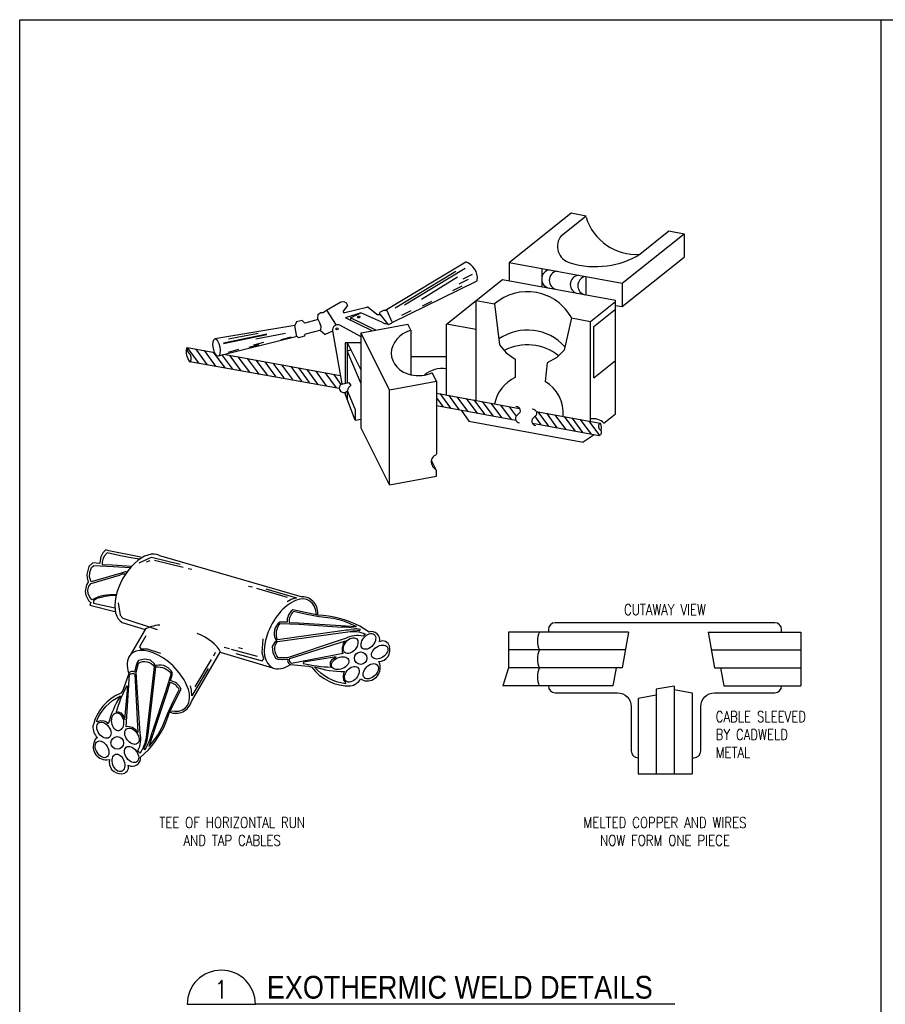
# Paper-space layout 'E-312' of a CAD drawing. Header units: millimetres. Extents: x 26 to 826, y 19 to 575.
# Tile 2 of 5: x 26 to 268, y 300 to 575. Entities that reach past the tile are written whole.
import ezdxf
from ezdxf.enums import TextEntityAlignment as Align

# ---------------------------------------------------------------- set-up
doc = ezdxf.new("R2010")
doc.units = ezdxf.units.MM
for name, color, linetype in [('DETAIL', 7, 'Continuous'), ('E-ANNO-SYMB', 6, 'Continuous'), ('E-ANNO-TEXT', 3, 'Continuous'), ('E-ANNO-TEXT-', 5, 'Continuous'), ('E-ANNO-TEXT-TITL', 5, 'Continuous'), ('WPOWER', 4, 'Continuous')]:
    doc.layers.add(name, color=color, linetype=linetype)
doc.styles.add('HELV', font='helv.shx', dxfattribs={"width": 0.85, "height": 0.25})
doc.styles.add('ROMANS', font='ROMANS.shx', dxfattribs={"width": 0.8})

psp = doc.layouts.new('E-312')

# ---------------------------------------------------------------- linework, layer by layer
at = {"layer": 'Defpoints'}
psp.add_lwpolyline([(26.41912, 575.175), (776.41313, 575.175), (776.41313, 18.825), (26.41912, 18.825)], close=True, dxfattribs=at)
at = {"layer": 'DETAIL', "color": 1, "linetype": 'Continuous', "ltscale": 4}
for p, q in [((162.96401, 507.41378), (180.25453, 521.2344)), ((177.59038, 514.95705), (184.47526, 520.46026)), ((180.25453, 521.2344), (184.47526, 520.46026)), ((194.50118, 501.62948), (211.7917, 515.4501)), ((199.44433, 509.72847), (207.57096, 516.22423)), ((207.57096, 516.22423), (211.7917, 515.4501)), ((211.7917, 515.4501), (211.7917, 508.9429)), ((194.50118, 495.12228), (211.7917, 508.9429)), ((128.33848, 494.00056), (150.8539, 507.60456)), ((133.78491, 495.58703), (150.67043, 505.85679)), ((162.96401, 507.41378), (194.50118, 501.62948)), ((162.96401, 507.41378), (162.96401, 502.35847)), ((172.05516, 505.74635), (172.05516, 500.69104)), ((131.21537, 494.76178), (148.1009, 505.03154)), ((138.56349, 497.21624), (148.53031, 503.42979)), ((149.06443, 501.50186), (151.6818, 502.79985)), ((150.12926, 502.90629), (152.74663, 504.20428)), ((184.38662, 503.48461), (184.38662, 498.4293)), ((130.30457, 490.69026), (153.89803, 502.21238)), ((147.27551, 499.58673), (149.89288, 500.88471)), ((153.74716, 496.82776), (161.09525, 502.70122)), ((161.09525, 502.70122), (192.63242, 496.91692)), ((194.50118, 501.62948), (194.50118, 495.12228)), ((112.03438, 494.15968), (114.21683, 495.39098)), ((114.21683, 495.39098), (115.97948, 496.44553)), ((115.97948, 496.44553), (116.82675, 496.51065)), ((117.86955, 495.40359), (116.68249, 493.81939)), ((116.82675, 496.51065), (117.54368, 496.18504)), ((117.12855, 493.42882), (123.31726, 494.99781)), ((117.54368, 496.18504), (117.86955, 495.40359)), ((123.62681, 494.93297), (126.09689, 493.01093)), ((138.79945, 495.33087), (141.41682, 496.62885)), ((145.50523, 490.23983), (153.74716, 496.82776)), ((153.74716, 468.93882), (153.74716, 496.82776)), ((153.74716, 496.82776), (158.9151, 495.8799)), ((158.9151, 495.8799), (160.30615, 484.47289)), ((185.67658, 490.97152), (192.63242, 496.53145)), ((192.63242, 465.16337), (192.63242, 496.91692)), ((192.63242, 495.46503), (194.50118, 495.12228)), ((109.60116, 491.67671), (109.7047, 493.02165)), ((109.7047, 493.02165), (110.48126, 493.48721)), ((110.48126, 493.48721), (111.10251, 493.48721)), ((111.10251, 493.48721), (112.03438, 494.15968)), ((112.03438, 494.15968), (114.71298, 489.97473)), ((121.58074, 493.36051), (117.28751, 491.96282)), ((124.75796, 488.38181), (117.28751, 491.96282)), ((118.67023, 491.93387), (121.58074, 493.36051)), ((125.77322, 488.57117), (118.67023, 491.93387)), ((118.67023, 491.93387), (118.67023, 491.3)), ((127.44303, 490.73492), (121.58074, 493.36051)), ((126.88014, 493.01585), (129.07763, 490.27591)), ((127.9439, 493.98766), (127.01339, 493.56945)), ((128.76575, 493.98243), (128.18442, 494.0071)), ((130.28311, 490.98814), (129.00451, 493.77455)), ((133.00676, 492.69224), (135.62414, 493.99022)), ((180.38496, 491.94207), (178.3276, 482.92602)), ((180.38496, 491.94207), (185.67658, 490.97152)), ((186.60139, 489.55461), (192.63242, 494.37532)), ((103.17243, 489.80855), (80.8564, 486.11262)), ((103.78334, 486.71907), (103.16307, 489.80785)), ((103.64124, 490.8201), (103.17243, 489.80855)), ((105.2728, 491.27002), (103.64124, 490.8201)), ((106.01814, 490.52877), (105.2728, 491.27002)), ((109.67146, 491.53622), (106.01814, 490.52877)), ((110.17063, 490.53869), (109.60116, 491.67671)), ((110.48126, 489.71103), (110.17063, 490.53869)), ((110.48126, 489.71103), (110.38194, 488.43151)), ((121.65825, 486.68389), (115.72379, 489.89359)), ((121.65825, 487.80366), (134.71971, 490.23983)), ((129.51836, 490.1786), (130.13267, 490.48313)), ((135.5697, 488.53733), (134.71971, 490.23983)), ((145.50523, 470.45049), (145.50523, 490.23983)), ((153.74716, 488.76726), (145.50523, 490.23983)), ((185.67658, 463.08258), (185.67658, 490.97152)), ((186.60139, 475.28305), (186.60139, 489.55461)), ((103.81708, 486.72621), (81.81665, 481.24873)), ((83.23707, 484.99255), (95.34492, 487.48896)), ((83.23707, 484.80052), (95.34492, 487.29692)), ((84.64645, 486.08072), (92.91054, 487.745)), ((92.33397, 486.08072), (100.59806, 487.745)), ((99.31681, 485.9527), (102.13557, 486.72083)), ((104.24614, 486.37373), (103.81708, 486.72621)), ((105.8593, 486.81857), (104.24614, 486.37373)), ((105.92679, 487.12154), (105.8593, 486.81857)), ((110.39121, 488.55093), (106.18247, 487.39031)), ((110.38194, 488.43151), (111.62364, 487.32947)), ((113.71108, 488.23329), (111.62364, 487.32947)), ((113.69184, 488.3439), (116.26959, 473.52598)), ((129.56807, 471.8823), (121.62247, 487.79699)), ((121.65825, 461.22092), (121.65825, 487.80366)), ((73.15827, 483.65412), (76.28935, 479.40079)), ((73.18531, 483.71483), (80.84295, 482.31033)), ((90.41209, 483.77635), (93.23085, 484.54447)), ((91.75741, 484.41645), (94.57617, 485.18458)), ((117.25879, 485.02073), (117.25879, 473.7277)), ((121.65825, 485.02073), (117.25879, 485.02073)), ((117.79849, 485.02073), (117.79849, 473.83775)), ((121.65825, 477.35558), (117.83133, 485.02073)), ((160.30615, 484.47289), (162.16754, 482.21448)), ((75.43316, 483.30255), (78.62013, 478.97329)), ((77.84544, 482.86011), (81.03241, 478.53085)), ((80.4251, 482.38697), (83.61207, 478.05771)), ((82.73414, 481.77643), (85.76193, 477.6634)), ((83.85884, 481.75718), (115.85869, 475.88802)), ((84.71051, 482.43213), (87.52927, 483.20025)), ((85.06492, 481.34893), (88.09272, 477.23591)), ((87.31802, 481.12272), (90.50499, 476.79347)), ((117.79849, 482.81428), (118.83629, 483.00785)), ((121.65825, 473.52876), (117.79849, 482.81428)), ((135.5697, 481.17748), (145.50523, 481.17748)), ((162.16754, 482.21448), (164.69371, 480.48745)), ((176.24388, 480.87096), (173.55353, 479.41282)), ((178.3276, 482.92602), (176.24388, 480.87096)), ((115.56853, 472.28266), (73.86988, 479.73292)), ((89.92668, 480.64426), (93.21879, 476.17218)), ((92.33895, 480.20182), (95.53348, 475.86231)), ((94.78697, 479.67427), (97.74791, 475.65206)), ((97.0509, 479.33759), (100.07869, 475.22457)), ((99.46317, 478.89516), (102.49096, 474.78213)), ((102.04284, 478.42201), (105.07063, 474.30899)), ((164.69371, 480.48745), (164.69371, 475.30638)), ((173.55353, 479.41282), (173.02083, 474.2592)), ((186.60139, 475.28305), (192.63242, 480.10376)), ((104.1927, 478.0277), (107.22049, 473.91468)), ((106.52348, 477.60021), (109.55128, 473.48718)), ((108.93576, 477.15777), (111.96355, 473.04474)), ((111.54442, 476.67931), (114.67735, 472.42345)), ((113.95669, 476.23687), (116.03622, 473.41198)), ((116.16523, 473.5047), (118.22292, 473.9243)), ((118.22292, 473.9243), (118.80088, 473.07504)), ((129.56807, 471.8823), (142.66531, 474.32514)), ((117.25879, 471.1992), (117.25879, 470.73573)), ((120.0224, 463.42837), (117.25879, 470.73573)), ((117.79849, 471.55707), (117.79849, 469.30868)), ((120.02964, 466.46306), (117.87376, 471.64951)), ((129.56807, 445.37789), (129.56807, 471.8823)), ((142.66531, 470.97136), (165.88051, 466.71342)), ((143.68048, 470.82079), (146.64142, 466.79858)), ((146.01127, 470.3933), (148.9722, 466.37109)), ((148.42354, 469.95086), (151.38448, 465.92865)), ((142.66531, 467.49222), (164.85488, 463.42239)), ((142.69022, 469.63987), (144.49156, 467.19289)), ((151.0032, 469.47771), (153.96414, 465.4555)), ((153.15307, 469.0834), (156.114, 465.06119)), ((155.48385, 468.65591), (158.44479, 464.6337)), ((157.89612, 468.21347), (160.85706, 464.19126)), ((160.60993, 467.59218), (163.57086, 463.56997)), ((163.0222, 467.14974), (164.92973, 464.5585)), ((120.02964, 466.46306), (120.02964, 463.44753)), ((149.6262, 466.19761), (151.72015, 463.12186)), ((170.03651, 464.58861), (171.83785, 462.14163)), ((170.47704, 465.87036), (188.38573, 462.58569)), ((171.02678, 465.76953), (173.98771, 461.74732)), ((173.35756, 465.34204), (176.3185, 461.31983)), ((175.76983, 464.8996), (178.73077, 460.87739)), ((178.3495, 464.42645), (181.31044, 460.40424)), ((189.43773, 462.6098), (192.63242, 465.16337)), ((120.0224, 463.42837), (121.65825, 463.73349)), ((151.72015, 463.12186), (183.67573, 457.26082)), ((169.4485, 462.57987), (188.0775, 459.16308)), ((180.49936, 464.03214), (183.4603, 460.00993)), ((182.83014, 463.60465), (185.79108, 459.58244)), ((185.24242, 463.16221), (188.20336, 459.14)), ((129.56807, 445.37789), (121.65825, 461.22092)), ((186.69743, 459.36659), (183.67573, 457.26082)), ((59.72137, 423.56794), (63.17612, 425.21538)), ((61.84133, 423.88174), (62.86205, 424.27399)), ((63.17612, 425.21538), (71.18487, 423.25414)), ((64.03981, 424.35244), (72.04855, 422.3912)), ((65.42948, 425.62735), (105.2189, 414.16207)), ((73.38335, 422.0774), (74.48259, 421.84205)), ((90.26453, 417.13509), (91.36377, 416.89974)), ((92.46301, 416.50749), (101.02137, 413.99711)), ((95.05407, 416.35059), (103.61244, 413.84021)), ((53.9111, 412.42812), (54.46072, 408.97634)), ((102.12061, 413.36951), (101.02137, 412.74192)), ((103.61244, 413.84021), (102.12061, 413.36951)), ((54.46072, 408.97634), (55.16738, 408.19185)), ((55.16738, 408.19185), (64.74646, 404.97542)), ((104.41626, 406.45426), (116.26881, 405.67344)), ((121.5122, 404.96385), (121.15908, 404.60034)), ((61.621, 403.27251), (59.83764, 400.20261)), ((94.03335, 398.46412), (94.34742, 402.38659)), ((117.33738, 401.87419), (116.70361, 401.12584)), ((59.83764, 400.20261), (60.25085, 399.60868)), ((60.25085, 399.60868), (61.96381, 399.65091)), ((61.96381, 399.65091), (65.68166, 398.36172)), ((80.98286, 398.60942), (80.47897, 397.60453)), ((84.92536, 399.64086), (83.51205, 400.03311)), ((85.39647, 399.56241), (92.69856, 397.52272)), ((87.43791, 399.95466), (88.53715, 399.71931)), ((94.50445, 396.81668), (94.03335, 398.46412)), ((116.53076, 400.49262), (116.35792, 399.91697)), ((116.35792, 399.91697), (116.41553, 398.70809)), ((116.41553, 398.70809), (116.64599, 398.30513)), ((116.70361, 401.12584), (116.53076, 400.49262)), ((79.8232, 396.63904), (75.24373, 388.98554)), ((86.73126, 398.30722), (94.03335, 396.26753)), ((94.03335, 396.26753), (94.50445, 396.81668)), ((116.64599, 398.30513), (102.27374, 395.50181)), ((79.02055, 394.17044), (74.44107, 386.51694)), ((67.08999, 387.59399), (63.35726, 376.31749)), ((74.36016, 388.07917), (74.02877, 389.3008)), ((74.44107, 386.51694), (74.36016, 388.07917)), ((61.35345, 371.42041), (61.09029, 371.85351))]:
    psp.add_line(p, q, dxfattribs=at)
for points in [[(135.5697, 488.53733), (135.5697, 476.10159)], [(142.66531, 474.32514), (141.49838, 476.66246)], [(60.2305, 425.22158), (51.2546, 426.99788), (50.40557, 427.22409), (49.65669, 426.41829), (49.0917, 425.24226), (48.91069, 424.29273), (48.7374, 423.55688), (48.71237, 423.43186), (46.79837, 423.59122), (45.68223, 422.63536), (45.16704, 420.38919), (45.21472, 419.38876), (45.52821, 418.25333), (45.01675, 417.50645), (44.64148, 415.63173), (44.83749, 414.55459), (45.62717, 413.06941), (46.0599, 412.63706), (46.2234, 412.56445), (45.98899, 411.76816), (52.95058, 410.05977)], [(59.94814, 424.66092), (58.01872, 424.91468), (54.57433, 425.56576), (50.78085, 426.37961), (50.03612, 425.58901), (49.7103, 424.93793), (49.44188, 423.84191), (49.46515, 423.19083)], [(46.5859, 413.32079), (46.19583, 413.71053), (45.55753, 414.98602), (45.45115, 415.94264), (45.66392, 417.07641), (46.37313, 417.83405), (54.27744, 420.17042), (55.11774, 420.50625), (55.62192, 420.50625), (55.99516, 420.52117)], [(53.31848, 414.50198), (51.44843, 414.40534), (50.13196, 414.20944), (49.17962, 413.92958), (47.94718, 413.62174), (47.05086, 413.03403), (46.99484, 412.33439), (52.97543, 411.03307)], [(55.03829, 406.95698), (61.394, 405.04171), (57.20857, 397.83686)]]:
    psp.add_lwpolyline(points, dxfattribs=at)
for points in [[(142.66531, 474.32514), (142.66531, 454.01367, -0.29169966), (142.45718, 453.68727, 0.200538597), (141.30778, 452.42713, 0.200538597)], [(129.56807, 445.37789), (142.66531, 447.82074), (142.66531, 449.37487, 0.116284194), (142.6274, 449.53567), (141.32465, 452.14503)], [(49.46131, 423.17855), (52.2653, 423.059), (57.71344, 422.69948, 0.021039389)], [(56.32264, 421.0438, 0.176671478), (55.3757, 420.92853), (46.402, 418.28467), (45.91008, 419.73676), (45.99207, 420.92455), (46.48399, 422.31713), (47.13989, 422.89055), (52.48704, 422.63472), (57.36634, 422.31329, -0.107220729)], [(53.36454, 414.69198, 0.136700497), (46.60189, 413.3339, 0.136700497)], [(123.88919, 404.25126), (121.30245, 405.9032, 0.113667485), (109.5591, 408.97941), (102.59193, 410.47929, 0.281244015), (101.08355, 407.01117), (98.96186, 407.10163, 0.36658496), (97.89586, 402.10703), (98.16236, 401.89402), (97.57607, 401.52124), (96.88317, 400.23186), (97.04307, 398.52773), (97.86747, 396.95658), (98.45249, 396.70608), (99.62254, 396.66433), (101.25224, 396.74783, 0.446292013), (101.97736, 395.24612), (106.99081, 394.79131), (107.88626, 394.47627, 0.243201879), (118.73257, 389.26691, 0.228557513), (121.51496, 391.27481), (122.22441, 390.84164, 0.601511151), (126.88426, 395.39024), (126.63538, 396.05334, 0.499245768), (129.57477, 400.34943, 0.509355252), (126.8384, 401.55775, 0.592103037), (123.80435, 404.30777, 0.592103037)], [(116.59897, 407.41377), (113.95527, 408.04268), (109.94794, 408.56972), (106.50355, 409.2208), (102.80886, 410.01345, 0.223827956), (101.56312, 406.99072), (104.19452, 406.87853), (120.34858, 405.81255, 0.018960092), (116.57545, 407.41377)], [(116.32335, 404.61593), (98.33122, 402.1042, -0.255400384), (99.06911, 406.71009), (104.41626, 406.45426)], [(102.27374, 395.50181, -0.37723493), (101.81468, 396.90856), (117.33738, 401.87419)], [(68.2425, 381.98177, 0.450456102), (74.34913, 384.88114), (82.38597, 398.71587), (96.9836, 394.31694)], [(60.06669, 369.29859), (62.31538, 371.38749, 0.113667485), (68.2425, 381.98177), (71.44421, 388.34888, 0.281244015), (68.46611, 390.67998), (69.08657, 392.71094, 0.36658496), (64.51982, 394.99723), (64.24669, 394.79278), (64.03312, 395.45391), (62.95911, 396.44845), (61.26945, 396.72169), (59.5416, 396.31833), (59.15219, 395.81498), (58.8179, 394.69293), (58.4894, 393.0945, 0.446292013), (56.8537, 392.7698), (55.15427, 388.03129), (54.62442, 387.24367, 0.243201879), (46.85784, 378.05346, 0.228557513), (48.10254, 374.85594), (47.50506, 374.27804, 0.601511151), (50.73746, 368.62511), (51.44182, 368.69946, 0.499245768), (54.86192, 364.77527, 0.509355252), (56.71879, 367.12043, 0.592103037), (60.1427, 369.36652, 0.592103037)], [(62.31995, 376.53031), (64.40773, 394.57654, -0.255400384), (68.68064, 392.70548), (67.08999, 387.59399)], [(64.95887, 375.5608), (66.23163, 377.9618), (67.74828, 381.7083), (69.2436, 384.87874), (70.93882, 388.25591, 0.223827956), (68.32587, 390.22092), (67.55636, 387.70205), (62.46722, 372.33356, 0.018960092), (64.96478, 375.58357)]]:
    psp.add_lwpolyline(points, format="xyb", dxfattribs=at)
for points in [[(116.09582, 402.10737), (101.17468, 397.14033), (98.51512, 397.14033, -0.368402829), (98.30235, 401.65359), (118.00783, 404.39686, -0.127594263), (122.77608, 403.81283), (122.2067, 403.13143, 0.184992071), (117.30889, 402.49031)], [(59.94895, 377.38061), (58.8888, 393.07098), (59.55679, 395.64529, -0.368402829), (63.97881, 394.71767), (61.68482, 374.95484, -0.127594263), (59.92189, 370.48613), (59.40534, 371.20841, 0.184992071), (60.01494, 376.11024)], [(113.71082, 396.6979), (114.72051, 397.38573), (105.58738, 395.91835), (105.54148, 395.55151, 0.051352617), (113.3194, 394.51648), (113.16008, 395.0471), (113.16008, 395.8725)], [(116.76169, 390.86939), (117.21613, 390.31056), (117.28604, 389.89144, -0.192949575), (108.668, 394.58018, 0.072147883), (117.04135, 393.24441), (116.72673, 392.72051), (116.65682, 391.91719)], [(58.27672, 377.36517), (57.76293, 377.67706), (56.57834, 377.92492), (56.13041, 377.80306), (57.02676, 392.4187, -0.37723493), (58.50372, 392.50971), (59.41141, 376.23742), (58.84623, 377.03883)], [(55.31191, 381.04782), (55.7241, 379.89774), (56.59768, 389.10666), (56.25412, 389.24322, 0.051352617), (53.29873, 381.97459), (53.85236, 381.99553), (54.6513, 381.78822)], [(48.90397, 379.55867), (48.24891, 379.25916), (47.82567, 379.29675, -0.192949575), (54.52866, 386.46089, 0.072147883), (51.13261, 378.69146), (50.70453, 379.12757), (49.94452, 379.39701)]]:
    psp.add_lwpolyline(points, format="xyb", close=True, dxfattribs=at)
for centre, radius in [((114.96841, 488.92034), 0.29388), ((121.56672, 397.00602), 1.74742), ((53.63703, 373.36636), 1.74742)]:
    psp.add_circle(centre, radius, dxfattribs=at)
for centre, radius, start, end in [((198.40685, 524.24375), 14.55231, 196.692007, 274.0882614), ((181.17, 511.87929), 4.72084, 139.3110229, 255.7683267), ((187.61406, 528.61764), 22.28802, 277.0539854, 302.0588714), ((149.2203, 502.98297), 4.90181, 354.350656, 70.5328793), ((187.03338, 530.7069), 24.43488, 253.2942524, 277.8036727), ((174.64725, 502.80543), 2.58503, 98.8601956, 261.139766), ((176.73874, 502.44424), 2.58503, 98.8601956, 261.139766), ((182.61523, 501.30175), 2.58503, 98.8601956, 261.139766), ((184.70672, 500.94056), 2.58503, 98.8601956, 261.139766), ((153.74005, 502.53587), 0.36, 296.0290838, 354.350656), ((168.06724, 485.28131), 14.00328, 28.4021362, 130.8114243), ((123.40573, 494.64885), 0.36, 52.1125806, 104.2261486), ((117.04008, 493.77778), 0.36, 173.3621429, 284.2261486), ((126.55953, 493.67627), 0.81038, 225.333784, 296.6980913), ((127.16097, 493.24109), 0.36, 114.2014458, 218.7304364), ((128.09148, 493.6593), 0.36, 75.0387925, 114.2014458), ((128.67281, 493.63464), 0.36, 22.8700627, 75.0387925), ((115.11053, 488.5907), 1.44, 64.7940847, 189.8685062), ((128.96884, 493.57092), 3.22041, 241.7190697, 270.5704259), ((129.35847, 490.50115), 0.36, 218.7304364, 296.3685359), ((129.97278, 490.80568), 0.36, 296.3685359, 30.4536408), ((106.27817, 487.04327), 0.36, 105.416881, 167.4414508), ((168.06724, 474.56365), 14.00328, 41.5899939, 124.6304803), ((74.29778, 483.18294), 1.23309, 154.4469056, 236.4547868), ((168.06724, 470.43154), 14.00328, 51.5396466, 117.3697152), ((72.43215, 480.69284), 1.88174, 329.0334896, 50.9994005), ((144.2424, 470.33419), 7.50335, 80.3108937, 130.7844835), ((116.84347, 472.41146), 1.28143, 121.1881461, 1.5398059), ((119.96758, 471.14241), 2.25749, 121.1187298, 144.7318027), ((169.01119, 465.94518), 10.30886, 114.7595891, 168.5459882), ((167.76375, 465.39152), 10.30886, 354.9527191, 59.3390392), ((186.40966, 459.50408), 4.33758, 45.7252222, 99.7300861), ((189.01332, 461.65391), 1.12342, 123.9615116, 229.9779996), ((187.86534, 460.02006), 0.88285, 278.8496254, 29.4612861), ((187.86534, 460.02006), 0.88285, 29.4612861, 61.1845748), ((143.8499, 451.87731), 2.60437, 169.1669759, 237.6723416), ((141.64673, 452.30584), 0.36, 160.3106198, 206.5312172), ((142.30531, 449.3502), 0.36, 0, 65.0477875), ((105.0963, 409.65073), 4.51301, 351.445446, 88.4433404), ((116.57336, 388.19661), 17.47948, 73.5874862, 90.9983226), ((118.70633, 393.92851), 10.95007, 77.0562476, 102.5872007), ((51.3766, 376.90803), 10.95007, 332.5097778, 358.040731), ((46.36417, 380.41228), 17.47948, 329.0410165, 346.4518528)]:
    psp.add_arc(centre, radius, start, end, dxfattribs=at)
for centre, major_axis, ratio in [((121.02868, 492.25604), (0.32639, 0.12946), 0.719620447), ((81.33652, 483.68067), (-0.48012, 2.43194), 0.360826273), ((123.70359, 401.68054), (-1.59979, -1.95292), 0.650388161), ((118.74815, 400.50332), (-1.59979, -1.95292), 0.650388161), ((126.8695, 398.7191), (-2.09538, -1.40805), 0.650388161), ((115.83, 395.61484), (-2.31666, -1.00316), 0.650388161), ((119.07324, 392.50859), (-1.59979, -1.95292), 0.650388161), ((124.36596, 393.36035), (-1.7888, -1.78141), 0.650388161), ((49.91004, 376.90951), (-1.48851, 2.03902), 0.650388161), ((53.7313, 379.2686), (-0.38914, 2.49436), 0.650388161), ((57.73014, 375.21618), (-1.48851, 2.03902), 0.650388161), ((49.40515, 371.57252), (-1.27502, 2.17889), 0.650388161), ((57.62499, 370.12392), (-1.48851, 2.03902), 0.650388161), ((53.96332, 367.8033), (-0.83663, 2.38187), 0.650388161)]:
    psp.add_ellipse(centre, major_axis=major_axis, ratio=ratio, dxfattribs=at)
for centre, major_axis, ratio, start_param, end_param in [((138.05316, 482.42114), (7.91808, 0.99031), 0.818056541, 1.786149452, 4.293117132), ((73.61297, 481.70862), (-0.42766, 2.00621), 0.312530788, 0, 3.141592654), ((138.05316, 482.42114), (7.91808, 0.99031), 0.818056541, -1.990068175, -1.225105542), ((188.19345, 460.86671), (0.19229, 1.71898), 0.285935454, -1.780983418, 0), ((60.23389, 416.29216), (5.1956, 9.33519), 0.545594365, 0, 3.141592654), ((101.93197, 403.77599), (5.1956, 9.33519), 0.545594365, -0.703744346, 3.189003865), ((69.88917, 399.98814), (10.29764, -2.84578), 0.545594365, 2.157397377, 2.677594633), ((72.48672, 398.88486), (10.29764, -2.84578), 0.545594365, 0.43794215, 1.387161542), ((65.12154, 390.67133), (7.73099, -7.37372), 0.545594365, -0.703744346, 3.189003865), ((65.12154, 390.67133), (7.73099, -7.37372), 0.545594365, -3.094181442, -2.340006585), ((101.93197, 403.77599), (5.1956, 9.33519), 0.545594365, -3.094181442, -2.340006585)]:
    psp.add_ellipse(centre, major_axis=major_axis, ratio=ratio, start_param=start_param, end_param=end_param, dxfattribs=at)
at = {"layer": 'E-ANNO-SYMB'}
psp.add_line((266.7483, 279.40264), (266.7483, 575.175), dxfattribs=at)
at = {"layer": 'E-ANNO-TEXT', "color": 5}
psp.add_line((209.16563, 300.4212), (92.19213, 300.4212), dxfattribs=at)
at = {"layer": 'E-ANNO-TEXT-'}
psp.add_line((73.14213, 300.4212), (77.66747, 300.4212), dxfattribs=at)
psp.add_arc((82.66713, 300.4212), 9.525, 0, 180, dxfattribs=at)
at = {"layer": 'E-ANNO-TEXT-TITL', "lineweight": -3}
psp.add_line((73.1428, 300.4212), (92.19213, 300.4212), dxfattribs=at)
at = {"layer": 'WPOWER', "color": 1, "ltscale": 4}
for p, q in [((162.81352, 404.30954), (162.81352, 394.28337)), ((196.28789, 404.30954), (162.81352, 404.30954)), ((196.28789, 404.30954), (194.48066, 394.28337)), ((218.47871, 404.30954), (220.28594, 394.28337)), ((218.47871, 404.30954), (244.35668, 404.30954)), ((244.35668, 404.30954), (244.35668, 389.27029)), ((195.38428, 399.29646), (162.81352, 399.29646)), ((219.38232, 399.29646), (244.35668, 399.29646)), ((162.81352, 394.28337), (161.25676, 389.27029)), ((194.48066, 394.28337), (162.81352, 394.28337)), ((192.81711, 394.28337), (191.91349, 389.27029)), ((220.28594, 394.28337), (244.35668, 394.28337)), ((221.94949, 394.28337), (222.8531, 389.27029)), ((191.91349, 389.27029), (161.25676, 389.27029)), ((209.03225, 389.22553), (204.01916, 388.32192)), ((204.01916, 388.32192), (204.01916, 364.7545)), ((209.03225, 389.22553), (209.03225, 364.7545)), ((209.03225, 388.25694), (214.04533, 387.35333)), ((222.8531, 389.27029), (244.35668, 389.27029)), ((204.01916, 386.65836), (199.00608, 385.75475)), ((199.00608, 385.75475), (199.00608, 364.7545)), ((214.04533, 387.35333), (214.04533, 364.7545)), ((199.00608, 364.7545), (214.04533, 364.7545))]:
    psp.add_line(p, q, dxfattribs=at)
for points in [[(164.88639, 467.36608, -0.735752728), (165.39396, 465.01363, 0.735752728), (165.90153, 462.66119, 0.735752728)], [(169.44439, 466.59994, -0.735752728), (169.95196, 464.24749, 0.735752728), (170.45953, 461.89505, 0.735752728)], [(238.9809, 404.30954), (238.9809, 404.97839, 0.414213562), (237.0609, 406.89839), (175.85113, 406.89839, 0.414213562), (173.93113, 404.97839), (173.93113, 404.30954)], [(171.46261, 404.30954, 0.247408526), (171.46261, 399.29646, -0.247408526)], [(171.46261, 399.29646, 0.247408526), (171.46261, 394.28337, -0.247408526)], [(171.46261, 394.28337, 0.247408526), (171.46261, 389.27029, -0.247408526)], [(173.93113, 389.27029), (173.93113, 389.25349, 0.414213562), (175.85113, 387.33349), (193.17214, 387.33349, -0.414213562), (197.01214, 383.49349)], [(214.04533, 369.22236), (214.52901, 369.22236, 0.414213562), (216.44901, 371.14236), (216.44901, 383.49349, -0.414213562), (220.28901, 387.33349), (237.0609, 387.33349, 0.414213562), (238.9809, 389.25349), (238.9809, 389.27029)], [(197.01214, 383.49349), (197.01214, 371.14236, 0.414213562), (198.93214, 369.22236), (199.00608, 369.22236)]]:
    psp.add_lwpolyline(points, format="xyb", dxfattribs=at)

# ---------------------------------------------------------------- texts
at = {"layer": 'E-ANNO-TEXT', "color": 5, "style": 'HELV', "width": 0.85}
psp.add_text('EXOTHERMIC WELD DETAILS', height=6.35, dxfattribs=at).set_placement((95.36713, 302.0087))
at = {"layer": 'E-ANNO-TEXT', "char_height": 3, "style": 'ROMANS'}
for s, insert, attachment_point in [('CUTAWAY VIEW', (206.45602, 410.53606), 5), ('CABLE SLEEVED\\PBY CADWELD\\PMETAL', (220.60008, 382.18806), 1), ('TEE OF HORIZONTAL RUN\\PAND TAP CABLES', (85.69684, 352.65216), 2), ('MELTED COPPER AND WIRES\\PNOW FORM ONE PIECE', (206.45602, 352.65216), 2)]:
    psp.add_mtext(s, dxfattribs=dict(at, insert=insert, attachment_point=attachment_point))
at = {"layer": 'E-ANNO-TEXT-TITL', "lineweight": -3, "style": 'ROMANS', "width": 0.85}
psp.add_text('1', height=5.08, dxfattribs=at).set_placement((82.6647, 302.0087), align=Align.CENTER)

doc.saveas('drawing.dxf')
